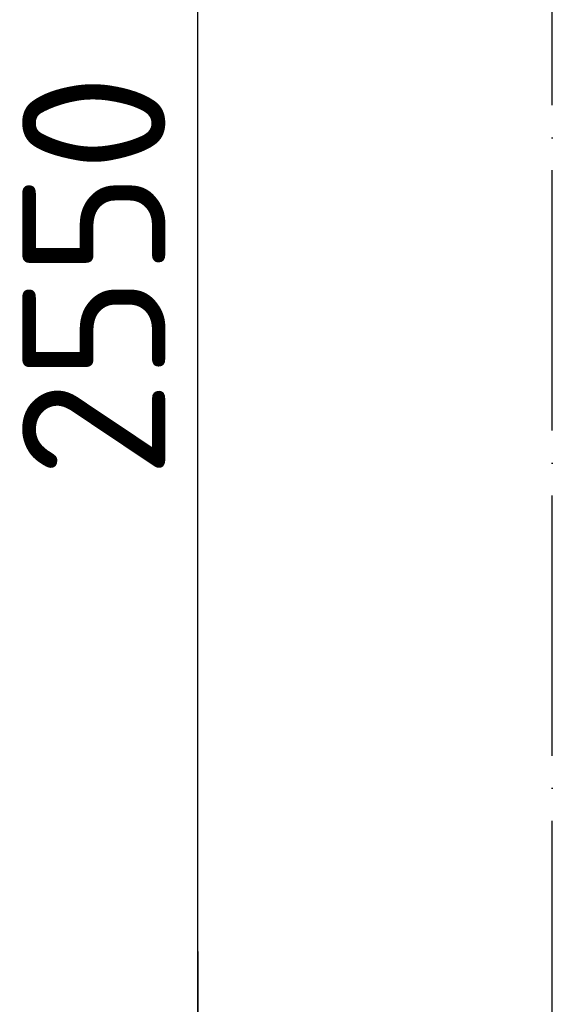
# Model space of a CAD drawing. Header units: millimetres. Extents: x 40580 to 559114, y -343730 to 81020.
# Tile 19 of 256: x 188882 to 189701, y -79385 to -77871. Entities that reach past the tile are written whole.
import ezdxf

# ---------------------------------------------------------------- set-up
doc = ezdxf.new("R2010")
doc.units = ezdxf.units.MM
doc.linetypes.add('______11', pattern=[500, 400, -50, 0, -50])
doc.linetypes.add('______5', pattern=[1100, 800, -100, 100, -100])
doc.layers.add('___________________', color=253, linetype='______5')
doc.layers.add('______________________', color=7, linetype='Continuous')
doc.styles.add('ISOCPEUR', font='isocpeur.ttf')

# ---------------------------------------------------------------- blocks, each defined once
blk = doc.blocks.new('ALL_ML_STRICH')
at = {"color": 0, "linetype": 'ByBlock', "lineweight": -2}
for p, q in [((0, -0.5), (0, 0.5)), ((-0.3, -0.3), (0.3, 0.3)), ((-1, 0), (0.5, 0))]:
    blk.add_line(p, q, dxfattribs=at)

msp = doc.modelspace()

# ---------------------------------------------------------------- linework, layer by layer
at = {"layer": '___________________', "color": 253, "linetype": '______11'}
msp.add_line((189700.5, -85004.1), (189700.5, -64804.1), dxfattribs=at)
msp.add_line((189700.5, -85004.1), (189700.5, -64804.1), dxfattribs=at)
at = {"layer": '______________________', "color": 7, "linetype": 'Continuous'}
msp.add_line((189155.5, -79554.1), (189155.5, -77004.1), dxfattribs=at)

# ---------------------------------------------------------------- block references
at = {"layer": '______________________', "color": 7, "linetype": 'Continuous', "xscale": 250, "yscale": 250, "zscale": 250, "rotation": 270}
msp.add_blockref('ALL_ML_STRICH', (189155.5, -79554.1), dxfattribs=at)

# ---------------------------------------------------------------- texts
at = {"layer": '______________________', "color": 7, "style": 'ISOCPEUR'}
msp.add_text('2550', height=220, rotation=90, dxfattribs=at).set_placement((189105.5, -78576.1))

doc.saveas('drawing.dxf')
